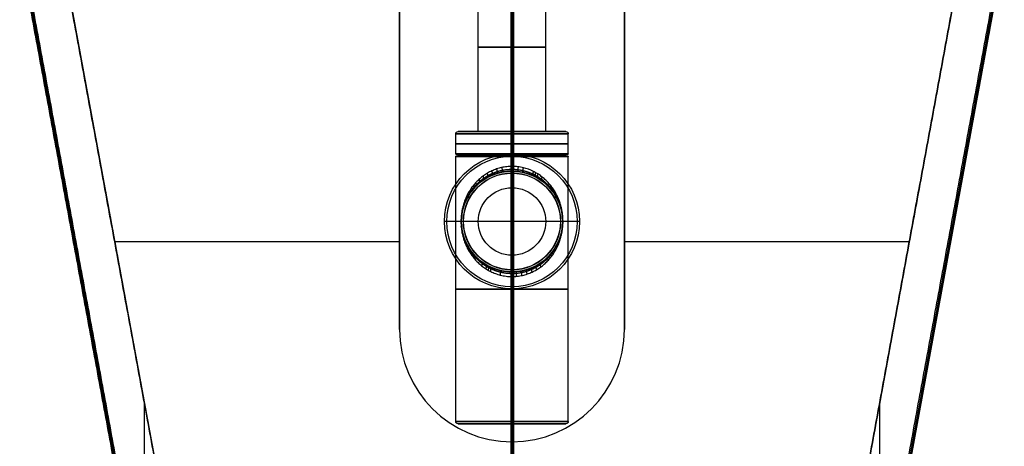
# Model space of a CAD drawing. Header units: millimetres. Extents: x -249 to 249, y -697 to 303.
# Tile 2 of 174: x -219 to 219, y -222 to -32. Entities that reach past the tile are written whole.
import ezdxf

# ---------------------------------------------------------------- set-up
doc = ezdxf.new("R2010")
doc.units = ezdxf.units.MM
doc.header["$MEASUREMENT"] = 0
doc.layers.add('Predefinito', color=7, linetype='Continuous', true_color=0x000000)

# ---------------------------------------------------------------- blocks, each defined once
blk = doc.blocks.new('FORMAmobile50SCOCCAC')
at = {"layer": 'Predefinito'}
for p, q in [((-218.82, -0.98, 124.5), (-127.18, -499.02, 124.5)), ((-218.37, -0.44, 249.54), (-126.53, -499.56, 249.54)), ((-200.7, 0, 4), (-112.01, -482, 4)), ((200.7, 0, 4), (112.01, -482, 4)), ((218.37, -0.44, 249.54), (126.53, -499.56, 249.54)), ((218.82, -0.98, 124.5), (127.18, -499.02, 124.5)), ((-198.86, -10, 134), (-154.33, -252, 134)), ((198.86, -10, 134), (154.33, -252, 134)), ((-50, -85, 8), (-50, -85, 18)), ((50, -85, 18), (50, -85, 8)), ((-50, -131, 18), (-176.59, -131, 18)), ((-176.59, -131, 18), (-176.59, -131, 250)), ((176.59, -131, 18), (50, -131, 18)), ((176.59, -131, 250), (176.59, -131, 18)), ((50, -170, 8), (50, -170, 18)), ((-163.34, -296.97, 250), (-163.34, -203.03, 250)), ((163.34, -203.03, 250), (163.34, -296.97, 250)), ((0, -252, 18), (0, -220, 18)), ((0, -482, 8), (0, -220, 8)), ((0, -220, 18), (0, -220, 8))]:
    blk.add_line(p, q, dxfattribs=at)
for centre in [(0, -170, 8), (0, -170, 18), (0, -170, 13)]:
    blk.add_arc(centre, 50, 180, 0, dxfattribs=at)
for points in [[(-50, -170, 8), (-50, -85, 8), (-50, 0, 8)], [(-127.18, -499.02), (-173, -250), (-218.82, -0.98)], [(-127.18, -499.02, 249), (-173, -250, 249), (-218.82, -0.98, 249)], [(-217.98, 0, 250), (-171.98, -250, 250), (-125.98, -500, 250)], [(-200.7, 0), (-156.35, -241), (-112.01, -482)], [(-200.7, 0, 8), (-156.35, -241, 8), (-112.01, -482, 8)], [(50, 0, 8), (50, -85, 8), (50, -170, 8)], [(112.01, -482), (156.35, -241), (200.7, 0)], [(200.7, 0, 8), (156.35, -241, 8), (112.01, -482, 8)], [(125.98, -500, 250), (171.98, -250, 250), (217.98, 0, 250)], [(218.82, -0.98), (173, -250), (127.18, -499.02)], [(218.82, -0.98, 249), (173, -250, 249), (127.18, -499.02, 249)], [(-154.33, -252, 250), (-176.59, -131, 250), (-198.86, -10, 250)], [(-154.33, -252, 18), (-176.59, -131, 18), (-198.86, -10, 18)], [(-50, -10, 18), (-50, -90, 18), (-50, -170, 18)], [(50, -170, 18), (50, -90, 18), (50, -10, 18)], [(198.86, -10, 18), (176.59, -131, 18), (154.33, -252, 18)], [(198.86, -10, 250), (176.59, -131, 250), (154.33, -252, 250)], [(-50, -170, 8), (-50, -170, 13), (-50, -170, 18)]]:
    blk.add_open_spline(points, degree=2, dxfattribs=at)
blk = doc.blocks.new('FORMAmobile50ANTAC')
at = {"layer": 'Predefinito'}
for p, q in [((-200.7, 0), (-108.7, -500)), ((-163.34, -296.97), (-163.34, -203.03))]:
    blk.add_line(p, q, dxfattribs=at)
for points in [[(-125.98, -500, 0), (-148.31, -378.63, 0), (-178.98, -211.97, 0), (-217.98, 0, 0)], [(-218.82, -0.98, 1), (-188.27, -166.99, 1), (-157.72, -333.01, 1), (-127.18, -499.02, 1)], [(-218.4, -0.48, 0.5), (-187.79, -166.83, 0.5), (-157.19, -333.17, 0.5), (-126.58, -499.52, 0.5)], [(-1, -499.02, 127.18), (-1, -333.01, 157.72), (-1, -166.99, 188.27), (-1, -0.98, 218.82)]]:
    blk.add_open_spline(points, degree=3, dxfattribs=at)
blk = doc.blocks.new('SIFONE LAVABO SOSPESO')
at = {"layer": 'Predefinito'}
for p, q in [((-15, -75), (-15, 0)), ((0, -75, -15), (0, 0, -15)), ((0, 0, 15), (0, -75, 15)), ((15, -75), (15, 0)), ((-25, -84.9), (-25, -76)), ((-24, -75), (-15, -75)), ((0, -75, 24), (0, -75, 15)), ((0, -75, -15), (0, -75, -24)), ((0, -84.9, -25), (0, -76, -25)), ((0, -76, 25), (0, -84.9, 25)), ((15, -75), (24, -75)), ((25, -84.9), (25, -76)), ((-25, -204), (-25, -86.1)), ((-24.9, -85), (-24.1, -85)), ((-24.9, -86), (-24.1, -86)), ((-24, -85.9), (-24, -85.1)), ((0, -85, 240), (0, -85, 249)), ((0, -85, -24.9), (0, -85, -24.1)), ((0, -85, 24.1), (0, -85, 24.9)), ((0, -100, 240), (0, -85, 240)), ((0, -85.9, -24), (0, -85.1, -24)), ((0, -85.1, 24), (0, -85.9, 24)), ((0, -86, -24.9), (0, -86, -24.1)), ((0, -86, 24.1), (0, -86, 24.9)), ((0, -144, 250), (0, -86, 250)), ((0, -204, -25), (0, -86.1, -25)), ((0, -90.5, 25), (0, -86.1, 25)), ((24, -85.9), (24, -85.1)), ((24.1, -85), (24.9, -85)), ((24.1, -86), (24.9, -86)), ((25, -204), (25, -86.1)), ((0, -92.5, 69), (0, -92.5, 60.1)), ((0, -92.5, 58.9), (0, -92.5, 27)), ((0, -93.4, 59), (0, -92.6, 59)), ((0, -93.4, 60), (0, -92.6, 60)), ((0, -93.5, 59.1), (0, -93.5, 59.9)), ((0, -100, 70), (0, -93.5, 70)), ((0, -100, 240), (0, -100, 70)), ((-30, -115, 240), (-30, -115, 249)), ((-30, -115, 240), (-15, -115, 240)), ((-29, -115, 250), (29, -115, 250)), ((-22.5, -115, 60.1), (-22.5, -115, 69)), ((-22.5, -115, 11.35), (-22.5, -115, 58.9)), ((-22.4, -115, 59), (-21.6, -115, 59)), ((-22.4, -115, 60), (-21.6, -115, 60)), ((-21.5, -115, 59.1), (-21.5, -115, 59.9)), ((-21.5, -115, 70), (-15, -115, 70)), ((-15, -115, 70), (-15, -115, 240)), ((15, -115, 240), (15, -115, 70)), ((15, -115, 70), (21.5, -115, 70)), ((15, -115, 240), (30, -115, 240)), ((21.5, -115, 59.9), (21.5, -115, 59.1)), ((21.6, -115, 59), (22.4, -115, 59)), ((21.6, -115, 60), (22.4, -115, 60)), ((22.5, -115, 69), (22.5, -115, 60.1)), ((22.5, -115, 11.35), (22.5, -115, 58.9)), ((30, -115, 249), (30, -115, 240)), ((0, -130, 240), (0, -130, 70)), ((0, -136.5, 70), (0, -130, 70)), ((0, -145, 240), (0, -130, 240)), ((0, -136.5, 59.1), (0, -136.5, 59.9)), ((0, -137.4, 59), (0, -136.6, 59)), ((0, -137.4, 60), (0, -136.6, 60)), ((0, -137.5, 58.9), (0, -137.5, 27)), ((0, -137.5, 69), (0, -137.5, 60.1)), ((0, -139.5, 25), (0, -204, 25)), ((0, -145, 240), (0, -145, 249)), ((-24, -205), (24, -205)), ((0, -205, 24), (0, -205, -24))]:
    blk.add_line(p, q, dxfattribs=at)
at = {"layer": 'Predefinito', "extrusion": (0, 1, 0)}
for centre, radius, start, end in [((0, 0, -37.5), 15, 270, 90), ((0, 0, -37.5), 15, 90, 270), ((0, 0, -75), 24, 270, 90), ((0, 0, -75), 24, 90, 270), ((0, 0, -80.45), 25, 270, 90), ((0, 0, -80.45), 25, 90, 270), ((0, 0, -84.9), 25, 270, 90), ((0, 0, -86.1), 25, 270, 90), ((0, 0, -85), 24.9, 270, 90), ((0, 0, -86), 24.1, 270, 90), ((0, 0, -85.1), 24, 270, 90), ((0, 0, -85.5), 24, 270, 90), ((0, 0, -85.9), 24, 270, 90), ((0, 0, -84.9), 25, 90, 270), ((0, 0, -85), 24.9, 90, 270), ((0, 0, -85.1), 24, 90, 270), ((0, 0, -85.5), 24, 90, 270), ((0, 0, -85.9), 24, 90, 270), ((0, 0, -86), 24.1, 90, 270), ((0, 0, -86.1), 25, 90, 270), ((29, 249, -115), 1, 0, 90), ((22.4, 58.9, -115), 0.1, 0, 90), ((21.5, 69, -115), 1, 0, 90), ((21.6, 59.1, -115), 0.1, 180, 270), ((21.6, 59.9, -115), 0.1, 90, 180), ((-21.6, 59.1, -115), 0.1, 270, 360), ((-21.6, 59.9, -115), 0.1, 0, 90), ((-21.5, 69, -115), 1, 90, 180), ((-22.4, 60.1, -115), 0.1, 180, 270), ((-22.4, 60.1, -115), 0.1, 180, 270), ((-29, 249, -115), 1, 90, 180), ((0, 0, -145.05), 25, 270, 90), ((0, 0, -145.05), 25, 90, 270), ((0, 0, -204), 25, 270, 90), ((0, 0, -205), 24, 270, 90), ((0, 0, -204), 25, 90, 270), ((0, 0, -205), 24, 90, 270)]:
    blk.add_arc(centre, radius, start, end, dxfattribs=at)
at = {"layer": 'Predefinito'}
for centre, radius, start, end in [((-24, -76), 1, 90, 180), ((24, -76), 1, 0, 90), ((0, -115, 249), 30, 0, 180), ((0, -115, 240), 30, 0, 180), ((0, -115, 244.5), 30, 0, 180), ((0, -115, 250), 29, 0, 180), ((-24.9, -84.9), 0.1, 180, 270), ((-24.9, -86.1), 0.1, 90, 180), ((-24.1, -85.1), 0.1, 0, 90), ((-24.1, -85.9), 0.1, 270, 0), ((24.1, -85.1), 0.1, 90, 180), ((24.1, -85.9), 0.1, 180, 270), ((24.9, -84.9), 0.1, 270, 0), ((24.9, -86.1), 0.1, 0, 90), ((0, -115, 60.1), 22.5, 0, 180), ((0, -115, 58.9), 22.5, 0, 180), ((0, -115, 69), 22.5, 0, 180), ((0, -115, 64.55), 22.5, 0, 180), ((0, -115, 35.12), 22.5, 0, 180), ((0, -115, 60), 22.4, 0, 180), ((0, -115, 59), 22.4, 0, 180), ((0, -115, 60), 21.6, 0, 180), ((0, -115, 59), 21.6, 0, 180), ((0, -115, 60), 21.6, 0, 180), ((0, -115, 59), 21.6, 0, 180), ((0, -115, 70), 21.5, 0, 180), ((0, -115, 59.1), 21.5, 0, 180), ((0, -115, 59.9), 21.5, 0, 180), ((0, -115, 59.5), 21.5, 0, 180), ((0, -115, 240), 15, 0, 180), ((0, -115, 70), 15, 0, 180), ((0, -115, 155), 15, 0, 180), ((0, -115, 240), 30, 180, 0), ((0, -115, 249), 30, 180, 0), ((0, -115, 244.5), 30, 180, 0), ((0, -115, 250), 29, 180, 0), ((0, -115, 69), 22.5, 180, 0), ((0, -115, 58.9), 22.5, 180, 0), ((0, -115, 60.1), 22.5, 180, 360), ((0, -115, 35.12), 22.5, 180, 0), ((0, -115, 64.55), 22.5, 180, 0), ((0, -115, 59), 22.4, 180, 0), ((0, -115, 60), 22.4, 180, 0), ((0, -115, 59), 21.6, 180, 0), ((0, -115, 60), 21.6, 180, 0), ((0, -115, 59.1), 21.5, 180, 0), ((0, -115, 59.9), 21.5, 180, 0), ((0, -115, 70), 21.5, 180, 0), ((0, -115, 59.5), 21.5, 180, 0), ((0, -115, 240), 15, 180, 0), ((0, -115, 70), 15, 180, 0), ((0, -115, 155), 15, 180, 0), ((-24, -204), 1, 180, 270), ((24, -204), 1, 270, 0)]:
    blk.add_arc(centre, radius, start, end, dxfattribs=at)
at = {"layer": 'Predefinito', "extrusion": (0, 1, 2.84217e-16)}
blk.add_arc((0, 0, -76), 25, 270, 90, dxfattribs=at)
at = {"layer": 'Predefinito', "extrusion": (9.4739e-16, 1, 1.9337e-32)}
blk.add_arc((0, 0, -75), 15, 270, 90, dxfattribs=at)
at = {"layer": 'Predefinito', "extrusion": (1, 0, 1.02054e-17)}
for centre, start, end in [((-76, 24), 0, 90), ((-76, -24), 270, 0)]:
    blk.add_arc(centre, 1, start, end, dxfattribs=at)
at = {"layer": 'Predefinito', "extrusion": (-9.4739e-16, 1, -1.9337e-32)}
blk.add_arc((0, 0, -75), 15, 90, 270, dxfattribs=at)
at = {"layer": 'Predefinito', "extrusion": (0, 1, -2.84217e-16)}
blk.add_arc((0, 0, -76), 25, 90, 270, dxfattribs=at)
at = {"layer": 'Predefinito', "extrusion": (0, 1, -2.85359e-16)}
blk.add_arc((0, 0, -86), 24.9, 270, 90, dxfattribs=at)
at = {"layer": 'Predefinito', "extrusion": (0, 1, 2.94831e-16)}
blk.add_arc((0, 0, -85), 24.1, 270, 90, dxfattribs=at)
at = {"layer": 'Predefinito', "extrusion": (1, 3.62075e-31, -1.02054e-17)}
blk.add_arc((-84.9, -24.9), 0.1, 180, 270, dxfattribs=at)
at = {"layer": 'Predefinito', "extrusion": (1, 6.249e-34, -1.02054e-17)}
blk.add_arc((-84.9, 24.9), 0.1, 90, 180, dxfattribs=at)
at = {"layer": 'Predefinito', "extrusion": (1, -1.39746e-27, 9.838e-15)}
blk.add_arc((-85.1, -24.1), 0.1, 360, 90, dxfattribs=at)
at = {"layer": 'Predefinito', "extrusion": (1, 1.04919e-27, 9.838e-15)}
blk.add_arc((-85.1, 24.1), 0.1, 270, 0, dxfattribs=at)
at = {"layer": 'Predefinito', "extrusion": (0, 1, -2.94831e-16)}
blk.add_arc((0, 0, -85), 24.1, 90, 270, dxfattribs=at)
at = {"layer": 'Predefinito', "extrusion": (1, 0, 0)}
for centre, radius, start, end in [((-86, 249), 1, 0, 90), ((-85.9, -24.1), 0.1, 90, 180), ((-85.9, 24.1), 0.1, 180, 270), ((-92.6, 60.1), 0.1, 270, 0), ((-92.6, 58.9), 0.1, 0, 90), ((-93.5, 69), 1, 0, 90), ((-93.4, 59.9), 0.1, 90, 180), ((-93.4, 59.1), 0.1, 180, 270), ((-136.6, 59.1), 0.1, 270, 0), ((-136.6, 59.9), 0.1, 0, 90), ((-136.5, 69), 1, 90, 180), ((-137.4, 58.9), 0.1, 90, 180), ((-137.4, 60.1), 0.1, 180, 270), ((-144, 249), 1, 90, 180)]:
    blk.add_arc(centre, radius, start, end, dxfattribs=at)
at = {"layer": 'Predefinito', "extrusion": (1, 3.61487e-26, -1.01748e-14)}
blk.add_arc((-86.1, -24.9), 0.1, 270, 360, dxfattribs=at)
at = {"layer": 'Predefinito', "extrusion": (0, 1, 2.85359e-16)}
blk.add_arc((0, 0, -86), 24.9, 90, 270, dxfattribs=at)
at = {"layer": 'Predefinito', "extrusion": (1, 1.80846e-27, -1.01748e-14)}
blk.add_arc((-86.1, 24.9), 0.1, 360, 90, dxfattribs=at)
at = {"layer": 'Predefinito', "extrusion": (-1.01061e-26, 1, -1.42109e-13)}
blk.add_arc((22.4, 60.1, -115), 0.1, 270, 0, dxfattribs=at)
at = {"layer": 'Predefinito', "extrusion": (2.52523e-26, 1, 1.42109e-13)}
blk.add_arc((-22.4, 58.9, -115), 0.1, 90, 180, dxfattribs=at)
at = {"layer": 'Predefinito', "extrusion": (1, 0, 9.89923e-16)}
for centre, start, end in [((-204, 24), 90, 180), ((-204, -24), 180, 270)]:
    blk.add_arc(centre, 1, start, end, dxfattribs=at)
at = {"layer": 'Predefinito'}
for points, knots in [([(0, -139.5, 25), (-0.39, -139.5, 25), (-0.79, -139.49, 24.99), (-1.58, -139.44, 24.95), (-1.97, -139.41, 24.93), (-3.14, -139.28, 24.81), (-3.9, -139.15, 24.71), (-5.41, -138.81, 24.42), (-6.15, -138.6, 24.24), (-7.58, -138.1, 23.83), (-8.28, -137.82, 23.6), (-9.63, -137.2, 23.08), (-10.28, -136.86, 22.8), (-11.21, -136.3, 22.35), (-11.52, -136.11, 22.19), (-12.12, -135.71, 21.87), (-12.42, -135.51, 21.7), (-13.28, -134.88, 21.19), (-13.82, -134.44, 20.84), (-14.87, -133.52, 20.11), (-15.36, -133.04, 19.73), (-16.31, -132.05, 18.96), (-16.75, -131.53, 18.56), (-17.6, -130.47, 17.76), (-18, -129.92, 17.36), (-18.75, -128.81, 16.54), (-19.1, -128.23, 16.14), (-19.76, -127.06, 15.33), (-20.06, -126.46, 14.93), (-20.63, -125.22, 14.14), (-20.88, -124.59, 13.75), (-21.36, -123.29, 13), (-21.57, -122.62, 12.64), (-21.95, -121.24, 11.98), (-22.11, -120.54, 11.67), (-22.38, -119.08, 11.15), (-22.49, -118.33, 10.93), (-22.6, -117.18, 10.69), (-22.63, -116.79, 10.63), (-22.67, -116.02, 10.54), (-22.68, -115.63, 10.52), (-22.69, -114.84, 10.5), (-22.68, -114.44, 10.51), (-22.65, -113.66, 10.57), (-22.63, -113.28, 10.62), (-22.54, -112.11, 10.82), (-22.44, -111.35, 11.02), (-22.19, -109.87, 11.51), (-22.04, -109.16, 11.8), (-21.68, -107.77, 12.45), (-21.48, -107.09, 12.8), (-21.03, -105.77, 13.53), (-20.78, -105.14, 13.91), (-20.23, -103.89, 14.7), (-19.93, -103.28, 15.1), (-19.29, -102.09, 15.91), (-18.95, -101.51, 16.32), (-18.22, -100.38, 17.13), (-17.83, -99.83, 17.54), (-17, -98.76, 18.34), (-16.56, -98.24, 18.74), (-15.63, -97.23, 19.52), (-15.15, -96.75, 19.9), (-14.12, -95.81, 20.64), (-13.59, -95.37, 21), (-12.46, -94.51, 21.68), (-11.87, -94.11, 22.01), (-10.64, -93.35, 22.63), (-10, -92.99, 22.93), (-8, -92.02, 23.73), (-6.58, -91.49, 24.17), (-5.08, -91.12, 24.48)], [0, 0, 0, 0, 0.00119308, 0.00119308, 0.00238615, 0.00238615, 0.0047723, 0.0047723, 0.00715845, 0.00715845, 0.0095446, 0.0095446, 0.01193243, 0.01193243, 0.01312634, 0.01312634, 0.01432026, 0.01432026, 0.01670808, 0.01670808, 0.01909591, 0.01909591, 0.02147989, 0.02147989, 0.02386387, 0.02386387, 0.02624785, 0.02624785, 0.02863184, 0.02863184, 0.03101753, 0.03101753, 0.03340322, 0.03340322, 0.03578892, 0.03578892, 0.03817461, 0.03817461, 0.03936717, 0.03936717, 0.04055973, 0.04055973, 0.04175229, 0.04175229, 0.04294485, 0.04294485, 0.04532997, 0.04532997, 0.04771509, 0.04771509, 0.05010319, 0.05010319, 0.05249129, 0.05249129, 0.05487939, 0.05487939, 0.05726748, 0.05726748, 0.05965256, 0.05965256, 0.06203764, 0.06203764, 0.06442272, 0.06442272, 0.0668078, 0.0668078, 0.069194, 0.069194, 0.07158021, 0.07158021, 0.07635263, 0.07635263, 0.07635263, 0.07635263]), ([(-5.08, -91.12, 24.48), (-4.67, -91.02, 24.56), (-4.26, -90.93, 24.64), (-3.42, -90.78, 24.77), (-3, -90.71, 24.82), (-2.15, -90.61, 24.91), (-1.72, -90.57, 24.94), (-0.86, -90.51, 24.99), (-0.43, -90.5, 25), (0, -90.5, 25)], [0.076352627, 0.076352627, 0.076352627, 0.076352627, 0.077657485, 0.077657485, 0.078963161, 0.078963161, 0.080259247, 0.080259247, 0.081555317, 0.081555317, 0.081555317, 0.081555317]), ([(0, -90.5, 25), (0.79, -90.5, 25), (1.57, -90.54, 24.96), (3.12, -90.72, 24.82), (3.89, -90.85, 24.71), (5.4, -91.19, 24.42), (6.14, -91.4, 24.25), (7.57, -91.89, 23.84), (8.27, -92.17, 23.61), (9.28, -92.64, 23.22), (9.61, -92.8, 23.08), (10.26, -93.15, 22.8), (10.58, -93.33, 22.65), (11.52, -93.88, 22.2), (12.12, -94.27, 21.88), (13.26, -95.11, 21.2), (13.81, -95.55, 20.85), (14.85, -96.46, 20.12), (15.35, -96.94, 19.75), (16.29, -97.93, 18.98), (16.74, -98.45, 18.58), (17.59, -99.51, 17.78), (17.99, -100.05, 17.37), (18.73, -101.17, 16.56), (19.09, -101.74, 16.16), (19.74, -102.91, 15.35), (20.05, -103.51, 14.95), (20.61, -104.74, 14.16), (20.87, -105.37, 13.77), (21.34, -106.67, 13.02), (21.56, -107.34, 12.67), (21.93, -108.71, 12), (22.1, -109.41, 11.69), (22.37, -110.87, 11.16), (22.48, -111.62, 10.94), (22.59, -112.77, 10.7), (22.62, -113.15, 10.64), (22.67, -113.93, 10.55), (22.68, -114.33, 10.52), (22.69, -115.12, 10.5), (22.68, -115.51, 10.51), (22.66, -116.29, 10.57), (22.63, -116.68, 10.61), (22.54, -117.84, 10.81), (22.45, -118.59, 11), (22.21, -120.07, 11.49), (22.05, -120.78, 11.78), (21.7, -122.17, 12.42), (21.5, -122.85, 12.77), (21.05, -124.17, 13.5), (20.8, -124.8, 13.88), (20.26, -126.05, 14.66), (19.96, -126.66, 15.06), (19.33, -127.85, 15.87), (18.99, -128.43, 16.27), (18.26, -129.56, 17.09), (17.87, -130.11, 17.49), (17.04, -131.18, 18.3), (16.61, -131.71, 18.7), (15.69, -132.71, 19.47), (15.2, -133.2, 19.85), (14.19, -134.13, 20.59), (13.65, -134.58, 20.95), (12.53, -135.44, 21.64), (11.95, -135.84, 21.97), (10.72, -136.61, 22.6), (10.08, -136.96, 22.89), (8.75, -137.62, 23.43), (8.07, -137.91, 23.67), (6.66, -138.43, 24.11), (5.94, -138.66, 24.3), (5.19, -138.85, 24.46)], [0.08155532, 0.08155532, 0.08155532, 0.08155532, 0.08395407, 0.08395407, 0.08635283, 0.08635283, 0.08875158, 0.08875158, 0.09115033, 0.09115033, 0.09234449, 0.09234449, 0.09353864, 0.09353864, 0.09592695, 0.09592695, 0.09831525, 0.09831525, 0.10070356, 0.10070356, 0.10308927, 0.10308927, 0.10547498, 0.10547498, 0.1078607, 0.1078607, 0.11024641, 0.11024641, 0.11263557, 0.11263557, 0.11502473, 0.11502473, 0.1174139, 0.1174139, 0.11980306, 0.11980306, 0.12099695, 0.12099695, 0.12219084, 0.12219084, 0.12338474, 0.12338474, 0.12457863, 0.12457863, 0.12696641, 0.12696641, 0.1293542, 0.1293542, 0.1317437, 0.1317437, 0.13413321, 0.13413321, 0.13652272, 0.13652272, 0.13891222, 0.13891222, 0.1413, 0.1413, 0.14368778, 0.14368778, 0.14607556, 0.14607556, 0.14846335, 0.14846335, 0.15085987, 0.15085987, 0.15325639, 0.15325639, 0.15565291, 0.15565291, 0.15804944, 0.15804944, 0.15804944, 0.15804944]), ([(-5.04, -93.07, 26.44), (-5.72, -93.23, 26.28), (-6.38, -93.41, 26.1), (-7.68, -93.84, 25.68), (-8.3, -94.08, 25.45), (-10.14, -94.87, 24.68), (-11.27, -95.49, 24.08), (-12.86, -96.53, 23.09), (-13.37, -96.89, 22.75), (-14.34, -97.65, 22.04), (-14.8, -98.04, 21.67), (-15.69, -98.86, 20.92), (-16.11, -99.29, 20.53), (-16.92, -100.16, 19.75), (-17.3, -100.61, 19.35), (-18.03, -101.53, 18.54), (-18.38, -102, 18.14), (-19.03, -102.97, 17.32), (-19.33, -103.47, 16.92), (-19.91, -104.49, 16.11), (-20.17, -105.02, 15.71), (-20.67, -106.09, 14.92), (-20.9, -106.64, 14.54), (-21.32, -107.79, 13.79), (-21.51, -108.37, 13.43), (-21.76, -109.28, 12.94), (-21.84, -109.59, 12.78), (-21.99, -110.22, 12.48), (-22.06, -110.54, 12.34), (-22.18, -111.19, 12.08), (-22.23, -111.52, 11.96), (-22.33, -112.2, 11.74), (-22.37, -112.55, 11.65), (-22.47, -113.59, 11.43), (-22.5, -114.29, 11.35), (-22.5, -115, 11.35)], [0.08355869, 0.08355869, 0.08355869, 0.08355869, 0.08568764, 0.08568764, 0.08781658, 0.08781658, 0.09207316, 0.09207316, 0.09420326, 0.09420326, 0.09633337, 0.09633337, 0.09846296, 0.09846296, 0.10059256, 0.10059256, 0.10272057, 0.10272057, 0.10484858, 0.10484858, 0.10698244, 0.10698244, 0.10911629, 0.10911629, 0.11124576, 0.11124576, 0.1123105, 0.1123105, 0.11337524, 0.11337524, 0.11443546, 0.11443546, 0.11549569, 0.11549569, 0.11761614, 0.11761614, 0.11761614, 0.11761614]), ([(22.5, -115, 11.35), (22.5, -114.53, 11.35), (22.49, -114.08, 11.38), (22.43, -113.17, 11.51), (22.39, -112.72, 11.61), (22.28, -111.83, 11.85), (22.21, -111.4, 12), (22.06, -110.54, 12.33), (21.97, -110.13, 12.52), (21.77, -109.31, 12.92), (21.67, -108.92, 13.13), (21.43, -108.14, 13.58), (21.31, -107.76, 13.81), (21.04, -107.02, 14.29), (20.9, -106.65, 14.54), (20.6, -105.93, 15.04), (20.44, -105.58, 15.29), (19.94, -104.54, 16.07), (19.57, -103.87, 16.59), (18.78, -102.58, 17.65), (18.35, -101.95, 18.18), (17.42, -100.74, 19.23), (16.92, -100.15, 19.75), (15.87, -99.03, 20.76), (15.3, -98.49, 21.26), (14.1, -97.45, 22.22), (13.47, -96.96, 22.69), (12.13, -96.03, 23.56), (11.43, -95.6, 23.98), (9.94, -94.8, 24.75), (9.17, -94.43, 25.1), (7.55, -93.79, 25.73), (6.71, -93.51, 26.01), (4.98, -93.04, 26.47), (4.09, -92.86, 26.65), (2.73, -92.66, 26.84), (2.27, -92.61, 26.89), (1.35, -92.54, 26.96), (0.89, -92.51, 26.99), (-0.5, -92.49, 27.01), (-1.42, -92.53, 26.97), (-2.8, -92.67, 26.83), (-3.25, -92.73, 26.77), (-4.15, -92.88, 26.62), (-4.6, -92.97, 26.54), (-5.04, -93.07, 26.44)], [0.03929588, 0.03929588, 0.03929588, 0.03929588, 0.04067791, 0.04067791, 0.04205994, 0.04205994, 0.04344197, 0.04344197, 0.044824, 0.044824, 0.04620765, 0.04620765, 0.04759129, 0.04759129, 0.04897494, 0.04897494, 0.05035859, 0.05035859, 0.05312408, 0.05312408, 0.05588958, 0.05588958, 0.05865533, 0.05865533, 0.06142109, 0.06142109, 0.06419222, 0.06419222, 0.06696335, 0.06696335, 0.06972919, 0.06972919, 0.07249503, 0.07249503, 0.07526077, 0.07526077, 0.07664364, 0.07664364, 0.07802651, 0.07802651, 0.0807926, 0.0807926, 0.08217565, 0.08217565, 0.08355869, 0.08355869, 0.08355869, 0.08355869]), ([(-22.5, -115, 11.35), (-22.5, -115.46, 11.35), (-22.49, -115.92, 11.38), (-22.43, -116.84, 11.51), (-22.39, -117.29, 11.61), (-22.28, -118.18, 11.85), (-22.21, -118.62, 12), (-22.06, -119.47, 12.34), (-21.97, -119.89, 12.53), (-21.77, -120.7, 12.93), (-21.66, -121.1, 13.14), (-21.43, -121.88, 13.59), (-21.3, -122.26, 13.82), (-21.03, -123, 14.3), (-20.89, -123.37, 14.55), (-20.59, -124.09, 15.05), (-20.43, -124.44, 15.31), (-19.93, -125.48, 16.08), (-19.56, -126.15, 16.61), (-18.76, -127.45, 17.67), (-18.33, -128.07, 18.2), (-17.4, -129.29, 19.25), (-16.9, -129.87, 19.77), (-15.84, -131, 20.79), (-15.27, -131.54, 21.29), (-14.07, -132.58, 22.25), (-13.43, -133.07, 22.71), (-12.42, -133.76, 23.37), (-12.08, -133.99, 23.58), (-11.37, -134.42, 24), (-11, -134.63, 24.2), (-9.88, -135.23, 24.78), (-9.11, -135.59, 25.13), (-7.48, -136.24, 25.76), (-6.64, -136.52, 26.03), (-5.33, -136.86, 26.37), (-4.89, -136.97, 26.47), (-4, -137.15, 26.65), (-3.55, -137.22, 26.73), (-2.18, -137.41, 26.91), (-1.26, -137.48, 26.98), (0.61, -137.51, 27.01), (1.53, -137.47, 26.97), (3.36, -137.27, 26.77), (4.26, -137.11, 26.62), (5.15, -136.9, 26.41)], [0.11761614, 0.11761614, 0.11761614, 0.11761614, 0.11899381, 0.11899381, 0.12037148, 0.12037148, 0.12174914, 0.12174914, 0.12312681, 0.12312681, 0.12450768, 0.12450768, 0.12588855, 0.12588855, 0.12726941, 0.12726941, 0.12865028, 0.12865028, 0.13141379, 0.13141379, 0.1341773, 0.1341773, 0.13694107, 0.13694107, 0.13970483, 0.13970483, 0.1424631, 0.1424631, 0.14384224, 0.14384224, 0.14522137, 0.14522137, 0.1479864, 0.1479864, 0.15075143, 0.15075143, 0.15213448, 0.15213448, 0.15351753, 0.15351753, 0.15628364, 0.15628364, 0.15907193, 0.15907193, 0.16186022, 0.16186022, 0.16186022, 0.16186022]), ([(-22.5, -115, 11.35), (-22.5, -115.23, 11.35), (-22.5, -115.46, 11.36), (-22.48, -115.93, 11.39), (-22.47, -116.15, 11.41), (-22.43, -116.84, 11.51), (-22.39, -117.28, 11.61), (-22.31, -117.95, 11.79), (-22.28, -118.18, 11.86), (-22.21, -118.63, 12.01), (-22.17, -118.86, 12.1), (-22.09, -119.28, 12.27), (-22.05, -119.48, 12.35), (-21.97, -119.88, 12.53), (-21.92, -120.07, 12.62), (-21.82, -120.5, 12.83), (-21.76, -120.73, 12.95), (-21.67, -121.07, 13.13), (-21.63, -121.18, 13.19), (-21.57, -121.4, 13.32), (-21.54, -121.52, 13.38), (-21.47, -121.73, 13.51), (-21.44, -121.83, 13.57), (-21.37, -122.04, 13.69), (-21.34, -122.13, 13.75), (-21.27, -122.34, 13.88), (-21.24, -122.44, 13.94), (-21.16, -122.64, 14.07), (-21.12, -122.75, 14.14), (-21.01, -123.07, 14.35), (-20.93, -123.27, 14.49), (-20.82, -123.53, 14.66), (-20.8, -123.58, 14.7), (-20.76, -123.68, 14.77), (-20.74, -123.73, 14.81), (-20.67, -123.88, 14.91), (-20.64, -123.96, 14.96), (-20.58, -124.1, 15.06), (-20.55, -124.16, 15.11), (-20.5, -124.27, 15.18), (-20.48, -124.32, 15.22), (-20.43, -124.43, 15.3), (-20.4, -124.49, 15.35), (-20.34, -124.63, 15.45), (-20.3, -124.71, 15.51), (-20.05, -125.22, 15.89), (-19.85, -125.61, 16.19), (-19.52, -126.2, 16.65), (-19.41, -126.39, 16.81), (-19.26, -126.63, 17), (-19.23, -126.67, 17.04), (-19.18, -126.77, 17.12), (-19.15, -126.82, 17.16), (-19.06, -126.95, 17.27), (-19.01, -127.04, 17.34), (-18.86, -127.27, 17.53), (-18.77, -127.4, 17.64), (-18.61, -127.65, 17.85), (-18.53, -127.76, 17.94), (-18.36, -128, 18.14), (-18.28, -128.12, 18.25), (-18.13, -128.33, 18.42), (-18.07, -128.4, 18.49), (-17.98, -128.52, 18.59), (-17.95, -128.56, 18.62), (-17.89, -128.65, 18.7), (-17.85, -128.69, 18.74), (-17.58, -129.05, 19.04), (-17.34, -129.35, 19.31), (-16.83, -129.94, 19.83), (-16.57, -130.23, 20.09), (-16.03, -130.8, 20.61), (-15.75, -131.07, 20.86), (-15.18, -131.61, 21.35), (-14.88, -131.88, 21.6), (-14.28, -132.39, 22.08), (-13.97, -132.65, 22.31), (-13.32, -133.13, 22.77), (-12.99, -133.37, 23), (-12.31, -133.84, 23.44), (-11.96, -134.06, 23.65), (-11.24, -134.49, 24.07), (-10.88, -134.7, 24.27), (-10.13, -135.1, 24.65), (-9.75, -135.28, 24.83), (-8.97, -135.64, 25.18), (-8.57, -135.81, 25.34), (-7.76, -136.13, 25.65), (-7.34, -136.27, 25.79), (-6.5, -136.55, 26.06), (-6.07, -136.67, 26.18), (-5.2, -136.89, 26.4), (-4.77, -136.99, 26.5), (-3.88, -137.17, 26.67), (-3.44, -137.24, 26.74), (-2.54, -137.36, 26.86), (-2.08, -137.41, 26.91), (-1.4, -137.46, 26.96), (-1.17, -137.47, 26.97), (-0.71, -137.49, 26.99), (-0.48, -137.5, 27), (0.21, -137.5, 27), (0.67, -137.49, 26.99), (1.57, -137.45, 26.95), (2.03, -137.41, 26.91), (3.37, -137.26, 26.77), (4.26, -137.11, 26.62), (5.15, -136.9, 26.41)], [0.11761614, 0.11761614, 0.11761614, 0.11761614, 0.11828562, 0.11828562, 0.11895509, 0.11895509, 0.12029404, 0.12029404, 0.12096351, 0.12096351, 0.12163298, 0.12163298, 0.12230246, 0.12230246, 0.12297193, 0.12297193, 0.12372484, 0.12372484, 0.12410129, 0.12410129, 0.12447775, 0.12447775, 0.1248542, 0.1248542, 0.12523066, 0.12523066, 0.12560711, 0.12560711, 0.12598356, 0.12598356, 0.12673647, 0.12673647, 0.1269247, 0.1269247, 0.12711293, 0.12711293, 0.12748938, 0.12748938, 0.12786584, 0.12786584, 0.12824229, 0.12824229, 0.12861875, 0.12861875, 0.1289952, 0.1289952, 0.13054136, 0.13054136, 0.13131444, 0.13131444, 0.13150771, 0.13150771, 0.13170099, 0.13170099, 0.13208753, 0.13208753, 0.13286061, 0.13286061, 0.13363369, 0.13363369, 0.13440677, 0.13440677, 0.13479331, 0.13479331, 0.13498658, 0.13498658, 0.13517985, 0.13517985, 0.13651398, 0.13651398, 0.13784811, 0.13784811, 0.13918224, 0.13918224, 0.14051637, 0.14051637, 0.14185052, 0.14185052, 0.14318467, 0.14318467, 0.14451882, 0.14451882, 0.14585297, 0.14585297, 0.14718652, 0.14718652, 0.14852008, 0.14852008, 0.14985364, 0.14985364, 0.15118719, 0.15118719, 0.15252132, 0.15252132, 0.15385545, 0.15385545, 0.15518958, 0.15518958, 0.15585664, 0.15585664, 0.15652371, 0.15652371, 0.15785784, 0.15785784, 0.15919196, 0.15919196, 0.16186022, 0.16186022, 0.16186022, 0.16186022]), ([(5.15, -136.9, 26.41), (5.82, -136.74, 26.26), (6.48, -136.56, 26.07), (7.76, -136.13, 25.65), (8.39, -135.89, 25.42), (10.21, -135.09, 24.65), (11.34, -134.47, 24.04), (12.92, -133.43, 23.06), (13.42, -133.07, 22.71), (14.39, -132.31, 22), (14.85, -131.92, 21.63), (15.73, -131.1, 20.88), (16.15, -130.68, 20.5), (16.95, -129.81, 19.71), (17.33, -129.36, 19.32), (18.06, -128.44, 18.51), (18.4, -127.96, 18.11), (19.04, -126.99, 17.3), (19.35, -126.5, 16.89), (19.92, -125.48, 16.09), (20.19, -124.96, 15.69), (20.68, -123.88, 14.9), (20.91, -123.33, 14.52), (21.33, -122.19, 13.78), (21.52, -121.6, 13.42), (21.77, -120.7, 12.93), (21.85, -120.39, 12.77), (21.99, -119.76, 12.47), (22.06, -119.45, 12.33), (22.24, -118.47, 11.94), (22.34, -117.8, 11.73), (22.47, -116.41, 11.43), (22.5, -115.71, 11.35), (22.5, -115, 11.35)], [0.00521315, 0.00521315, 0.00521315, 0.00521315, 0.00734909, 0.00734909, 0.00948504, 0.00948504, 0.01374015, 0.01374015, 0.01587169, 0.01587169, 0.01800323, 0.01800323, 0.02013373, 0.02013373, 0.02226423, 0.02226423, 0.02439425, 0.02439425, 0.02652427, 0.02652427, 0.02865494, 0.02865494, 0.0307856, 0.0307856, 0.03291249, 0.03291249, 0.03397593, 0.03397593, 0.03503937, 0.03503937, 0.03716763, 0.03716763, 0.03929588, 0.03929588, 0.03929588, 0.03929588]), ([(5.19, -138.85, 24.46), (4.77, -138.96, 24.54), (4.35, -139.05, 24.62), (3.49, -139.21, 24.76), (3.06, -139.28, 24.82), (1.76, -139.44, 24.95), (0.88, -139.5, 25), (0, -139.5, 25)], [0.158049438, 0.158049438, 0.158049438, 0.158049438, 0.159384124, 0.159384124, 0.160719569, 0.160719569, 0.163385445, 0.163385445, 0.163385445, 0.163385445])]:
    blk.add_open_spline(points, degree=3, knots=knots, dxfattribs=at)
for points, weights in [([(-5.04, -93.07, 26.44), (-4.67, -92.99, 24.56), (-5.08, -91.12, 24.48)], [0.99999986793, 0.72302878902, 0.99999986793]), ([(-2.7, -90.67, 24.85), (-2.46, -92.63, 24.88), (-2.67, -92.66, 26.84)], [0.999999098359, 0.711626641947, 0.999999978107]), ([(-0.25, -90.5, 25), (-0.23, -92.5, 25), (-0.25, -92.5, 27)], [0.999996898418, 0.707144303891, 1.00000751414]), ([(4.56, -91, 24.58), (4.19, -92.89, 24.65), (4.53, -92.96, 26.55)], [0.999999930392, 0.719969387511, 0.999994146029]), ([(6.87, -91.65, 24.04), (6.35, -93.41, 24.18), (6.81, -93.56, 25.96)], [1.00006967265, 0.735907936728, 0.999999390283]), ([(-13.35, -95.19, 21.14), (-12.71, -96.42, 21.54), (-13.24, -96.81, 22.83)], [1.00000122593, 0.810622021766, 1.00000731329]), ([(-11.51, -93.89, 22.19), (-10.86, -95.29, 22.53), (-11.42, -95.61, 23.97)], [0.999999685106, 0.785397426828, 1.0000006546]), ([(-10.53, -93.3, 22.68), (-9.89, -94.78, 22.97), (-10.44, -95.07, 24.49)], [1.00000564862, 0.773101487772, 1.00000048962]), ([(-9.51, -92.76, 23.12), (-8.89, -94.32, 23.38), (-9.43, -94.57, 24.97)], [1.00000129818, 0.76136682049, 1.00000059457]), ([(9.04, -92.53, 23.31), (8.44, -94.13, 23.54), (8.97, -94.37, 25.17)], [1.00000008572, 0.756378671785, 1.00000254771]), ([(11.09, -93.62, 22.41), (10.44, -95.06, 22.73), (11, -95.37, 24.2)], [0.999997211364, 0.779967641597, 1.00000191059]), ([(12.95, -94.89, 21.38), (12.31, -96.15, 21.77), (12.85, -96.53, 23.09)], [1.00000253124, 0.80492406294, 1.00005380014]), ([(-17.88, -99.92, 17.47), (-17.39, -100.71, 17.98), (-17.73, -101.15, 18.87)], [0.999998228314, 0.884211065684, 0.999999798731]), ([(-17.22, -99.05, 18.12), (-16.7, -99.91, 18.62), (-17.08, -100.36, 19.57)], [1.00000031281, 0.872655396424, 1.00000015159]), ([(-16.52, -98.21, 18.76), (-15.97, -99.14, 19.25), (-16.39, -99.59, 20.26)], [0.999999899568, 0.860666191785, 0.999999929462]), ([(14.66, -96.3, 20.25), (14.04, -97.41, 20.7), (14.54, -97.83, 21.87)], [1.00003369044, 0.830283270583, 1.00000101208]), ([(16.21, -97.86, 19.03), (15.64, -98.81, 19.52), (16.07, -99.26, 20.56)], [0.999995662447, 0.855328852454, 0.999999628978]), ([(-20.1, -103.63, 14.87), (-19.73, -104.18, 15.37), (-19.93, -104.56, 16.06)], [1.00002466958, 0.925233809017, 0.999976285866]), ([(-19.07, -101.72, 16.17), (-18.64, -102.38, 16.68), (-18.91, -102.81, 17.46)], [1.00002131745, 0.905810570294, 0.999982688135]), ([(18.81, -101.31, 16.47), (18.37, -102, 16.97), (18.66, -102.42, 17.78)], [1.00002161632, 0.901088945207, 0.999998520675]), ([(-21.7, -107.85, 12.42), (-21.44, -108.17, 12.87), (-21.52, -108.43, 13.41)], [0.999999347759, 0.95657363, 0.999997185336]), ([(-20.97, -105.67, 13.6), (-20.67, -106.1, 14.08), (-20.8, -106.43, 14.69)], [1.0000047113, 0.942279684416, 0.999968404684]), ([(20.79, -105.2, 13.89), (20.47, -105.65, 14.37), (20.62, -106, 15)], [1.000002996, 0.938638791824, 0.999992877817]), ([(21.55, -107.34, 12.68), (21.28, -107.69, 13.13), (21.37, -107.97, 13.69)], [1.00000400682, 0.95361598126, 0.999990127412]), ([(-22.58, -112.68, 10.72), (-22.39, -112.78, 11.13), (-22.4, -112.87, 11.58)], [0.999999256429, 0.97449989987, 1.00000000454]), ([(-22.44, -111.41, 11.02), (-22.24, -111.56, 11.44), (-22.26, -111.7, 11.9)], [0.999985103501, 0.971567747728, 1.00001577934]), ([(-22.24, -110.17, 11.42), (-22.02, -110.38, 11.84), (-22.06, -110.57, 12.33)], [1.000000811, 0.967517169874, 0.999999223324]), ([(22.14, -109.64, 11.62), (21.91, -109.87, 12.05), (21.95, -110.08, 12.55)], [1.00000201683, 0.965383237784, 0.999999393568]), ([(22.36, -110.85, 11.19), (22.15, -111.03, 11.61), (22.18, -111.19, 12.08)], [1.00000129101, 0.969898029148, 0.999998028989]), ([(22.53, -112.1, 10.84), (22.33, -112.23, 11.25), (22.34, -112.34, 11.71)], [1.0000000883, 0.973321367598, 1.00000003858]), ([(22.64, -113.39, 10.61), (22.45, -113.46, 11.01), (22.45, -113.52, 11.46)], [0.999999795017, 0.975573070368, 1.00000027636]), ([(-22.68, -115.31, 10.51), (-22.5, -115.29, 10.91), (-22.5, -115.28, 11.35)], [0.999999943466, 0.976540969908, 0.999999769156]), ([(-22.52, -117.92, 10.85), (-22.33, -117.79, 11.26), (-22.34, -117.68, 11.72)], [0.999999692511, 0.9732808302, 0.999999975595]), ([(22.58, -117.32, 10.72), (22.39, -117.22, 11.13), (22.4, -117.13, 11.58)], [1.0000002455, 0.974501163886, 1.00000000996]), ([(22.68, -114.71, 10.51), (22.5, -114.72, 10.91), (22.5, -114.73, 11.35)], [0.999999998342, 0.976545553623, 0.999998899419]), ([(-22.35, -119.18, 11.2), (-22.14, -118.99, 11.61), (-22.17, -118.83, 12.09)], [0.999998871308, 0.969808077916, 0.999999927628]), ([(-22.13, -120.39, 11.63), (-21.9, -120.16, 12.06), (-21.95, -119.95, 12.56)], [1.00000366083, 0.965261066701, 1.00000025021]), ([(-21.54, -122.69, 12.69), (-21.27, -122.34, 13.15), (-21.36, -122.06, 13.71)], [0.999997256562, 0.953422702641, 0.999992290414]), ([(21.7, -122.14, 12.41), (21.44, -121.82, 12.86), (21.52, -121.56, 13.41)], [0.999999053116, 0.956642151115, 1.00000063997]), ([(22.24, -119.82, 11.41), (22.02, -119.61, 11.84), (22.06, -119.43, 12.33)], [1.00000118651, 0.967550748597, 0.999999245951]), ([(22.44, -118.59, 11.02), (22.24, -118.44, 11.43), (22.26, -118.3, 11.9)], [1.00000015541, 0.971572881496, 1.00000111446]), ([(-21.18, -123.78, 13.29), (-20.88, -123.38, 13.76), (-21, -123.07, 14.35)], [1.00000004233, 0.946246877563, 0.999996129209]), ([(-20.78, -124.84, 13.91), (-20.45, -124.38, 14.39), (-20.61, -124.04, 15.02)], [1.00000539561, 0.938375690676, 0.999988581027]), ([(20.98, -124.31, 13.59), (20.67, -123.89, 14.07), (20.81, -123.55, 14.68)], [1.00000554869, 0.942414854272, 0.99996921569]), ([(21.36, -123.25, 12.99), (21.08, -122.88, 13.45), (21.19, -122.57, 14.03)], [1.00000019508, 0.949884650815, 0.999999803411]), ([(-18.79, -128.73, 16.5), (-18.34, -128.04, 17), (-18.63, -127.61, 17.82)], [1.00001830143, 0.900617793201, 0.999999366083]), ([(-17.55, -130.53, 17.81), (-17.04, -129.7, 18.31), (-17.41, -129.26, 19.23)], [0.999999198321, 0.878361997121, 1.0000007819]), ([(-16.15, -132.2, 19.08), (-15.59, -131.24, 19.56), (-16.02, -130.8, 20.61)], [1.00000058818, 0.854454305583, 0.999999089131]), ([(16.55, -131.76, 18.74), (16, -130.83, 19.23), (16.42, -130.39, 20.24)], [1.00000185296, 0.861106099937, 1.00000002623]), ([(17.24, -130.92, 18.1), (16.72, -130.07, 18.6), (17.1, -129.62, 19.55)], [1.00000543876, 0.872978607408, 1.00000045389]), ([(17.9, -130.06, 17.46), (17.41, -129.27, 17.96), (17.75, -128.83, 18.85)], [0.999999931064, 0.884524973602, 0.999999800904]), ([(19.08, -128.25, 16.15), (18.66, -127.59, 16.66), (18.93, -127.17, 17.44)], [1.00002551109, 0.906111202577, 0.999983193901]), ([(-12.89, -135.16, 21.42), (-12.25, -133.89, 21.81), (-12.79, -133.51, 23.13)], [0.999999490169, 0.804093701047, 0.999999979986]), ([(-11, -136.43, 22.45), (-10.36, -134.99, 22.77), (-10.91, -134.68, 24.25)], [1.0000001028, 0.778901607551, 1.00000024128]), ([(9.59, -137.2, 23.09), (8.97, -135.64, 23.34), (9.51, -135.39, 24.93)], [1.00000121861, 0.762305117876, 1.00000051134]), ([(10.61, -136.66, 22.64), (9.97, -135.18, 22.94), (10.52, -134.89, 24.45)], [1.00000532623, 0.774089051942, 1.00000036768]), ([(11.59, -136.06, 22.15), (10.94, -134.67, 22.49), (11.49, -134.34, 23.92)], [0.999999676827, 0.786386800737, 1.0000003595]), ([(13.41, -134.76, 21.1), (12.77, -133.54, 21.51), (13.3, -133.15, 22.79)], [1.00000111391, 0.811487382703, 1.00000841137]), ([(-8.96, -137.51, 23.34), (-8.35, -135.9, 23.57), (-8.88, -135.67, 25.21)], [1.0000000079, 0.755472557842, 0.999999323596]), ([(-6.76, -138.39, 24.07), (-6.25, -136.62, 24.21), (-6.71, -136.48, 25.99)], [0.99999751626, 0.735062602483, 0.999997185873]), ([(-4.45, -139.02, 24.6), (-4.08, -137.13, 24.67), (-4.41, -137.06, 26.57)], [1.0000001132, 0.719329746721, 1.00000677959]), ([(-2.05, -139.4, 24.92), (-1.87, -137.42, 24.93), (-2.04, -137.41, 26.91)], [0.99999747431, 0.709732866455, 0.999997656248]), ([(-0.83, -139.48, 24.99), (-0.75, -137.49, 24.99), (-0.82, -137.49, 26.99)], [0.999983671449, 0.707540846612, 0.999999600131]), ([(0.4, -139.5, 25), (0.36, -137.5, 25), (0.39, -137.5, 27)], [0.999997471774, 0.707195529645, 1.00002172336]), ([(5.19, -138.85, 24.46), (4.77, -136.99, 24.54), (5.15, -136.9, 26.41)], [1, 0.723690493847, 1])]:
    blk.add_rational_spline(points, weights, degree=2, dxfattribs=at)
for points, weights, knots in [([(5, -137.51, 25.06), (3.47, -137.86, 25.39), (1.94, -138.05, 25.56), (-0.01, -138.09, 25.59), (-0.4, -138.09, 25.59), (-1.19, -138.06, 25.56), (-1.58, -138.03, 25.54), (-2.75, -137.93, 25.44), (-3.52, -137.81, 25.34), (-5.04, -137.51, 25.06), (-5.79, -137.32, 24.89), (-7.27, -136.86, 24.48), (-7.98, -136.59, 24.24), (-9.37, -136, 23.71), (-10.04, -135.67, 23.41), (-11.34, -134.94, 22.78), (-11.97, -134.55, 22.43), (-13.77, -133.31, 21.35), (-14.86, -132.39, 20.56), (-16.35, -130.88, 19.29), (-16.82, -130.35, 18.86), (-17.72, -129.26, 17.98), (-18.14, -128.69, 17.53), (-19.31, -126.96, 16.19), (-20, -125.73, 15.29), (-20.72, -124.08, 14.21), (-20.86, -123.75, 14), (-21.12, -123.06, 13.58), (-21.25, -122.72, 13.37), (-21.6, -121.65, 12.78), (-21.8, -120.92, 12.41), (-22.06, -119.78, 11.92), (-22.13, -119.4, 11.77), (-22.27, -118.6, 11.49), (-22.33, -118.2, 11.37), (-22.48, -116.98, 11.07), (-22.53, -116.15, 10.94), (-22.56, -114.44, 10.9), (-22.52, -113.6, 10.98), (-22.4, -112.37, 11.22), (-22.35, -111.96, 11.33), (-22.23, -111.15, 11.57), (-22.16, -110.76, 11.71), (-21.93, -109.6, 12.16), (-21.74, -108.87, 12.51), (-21.31, -107.43, 13.28), (-21.06, -106.74, 13.69), (-20.5, -105.4, 14.54), (-20.2, -104.76, 14.98), (-19.55, -103.51, 15.86), (-19.2, -102.91, 16.31), (-18.44, -101.74, 17.2), (-18.04, -101.17, 17.64), (-17.39, -100.34, 18.3), (-17.17, -100.07, 18.52), (-16.71, -99.53, 18.96), (-16.47, -99.27, 19.18), (-15.25, -97.97, 20.25), (-14.19, -97.03, 21.06), (-12.45, -95.76, 22.16), (-11.84, -95.36, 22.51), (-10.88, -94.8, 23), (-10.55, -94.62, 23.16), (-9.89, -94.27, 23.47), (-9.56, -94.1, 23.62), (-7.85, -93.31, 24.32), (-6.41, -92.82, 24.77), (-4.9, -92.47, 25.08)], [0.861845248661, 0.856878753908, 0.854004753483, 0.853502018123, 0.853555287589, 0.853977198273, 0.854347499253, 0.855900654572, 0.857528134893, 0.861805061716, 0.864454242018, 0.870605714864, 0.874048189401, 0.881424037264, 0.885359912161, 0.89354187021, 0.897799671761, 0.910540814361, 0.919063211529, 0.931309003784, 0.935304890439, 0.943057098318, 0.946780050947, 0.957379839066, 0.963716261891, 0.970553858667, 0.971866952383, 0.974378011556, 0.97557843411, 0.978969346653, 0.980955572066, 0.983469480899, 0.984229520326, 0.985577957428, 0.986159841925, 0.987601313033, 0.988164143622, 0.988376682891, 0.988021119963, 0.986864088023, 0.986372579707, 0.985195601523, 0.98451737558, 0.982241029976, 0.980402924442, 0.976168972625, 0.973759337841, 0.968506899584, 0.965661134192, 0.959573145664, 0.956330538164, 0.949482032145, 0.945875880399, 0.940219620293, 0.938293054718, 0.934362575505, 0.932356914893, 0.92223761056, 0.913774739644, 0.90108235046, 0.896854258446, 0.89062107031, 0.888559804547, 0.884544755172, 0.882584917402, 0.873079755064, 0.866400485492, 0.861514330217], [0, 0, 0, 0, 5.053691, 5.053691, 6.317114, 6.317114, 7.580537, 7.580537, 10.107382, 10.107382, 12.634228, 12.634228, 15.161073, 15.161073, 17.687919, 17.687919, 20.214764, 20.214764, 25.268455, 25.268455, 27.795301, 27.795301, 30.322147, 30.322147, 35.375838, 35.375838, 36.63926, 36.63926, 37.902683, 37.902683, 40.429529, 40.429529, 41.692952, 41.692952, 42.956374, 42.956374, 45.48322, 45.48322, 48.010065, 48.010065, 49.273488, 49.273488, 50.536911, 50.536911, 53.063756, 53.063756, 55.590602, 55.590602, 58.117448, 58.117448, 60.644293, 60.644293, 63.171139, 63.171139, 64.434561, 64.434561, 65.697984, 65.697984, 70.751675, 70.751675, 73.278521, 73.278521, 74.541944, 74.541944, 75.805366, 75.805366, 80.859058, 80.859058, 80.859058, 80.859058]), ([(-4.9, -92.47, 25.08), (-4.14, -92.3, 25.24), (-3.37, -92.16, 25.36), (-1.82, -91.98, 25.53), (-1.03, -91.92, 25.58), (1.32, -91.9, 25.6), (2.86, -92.05, 25.47), (5.16, -92.52, 25.04), (5.9, -92.71, 24.86), (7.36, -93.18, 24.45), (8.07, -93.44, 24.21), (9.45, -94.04, 23.67), (10.13, -94.38, 23.37), (11.42, -95.1, 22.73), (12.04, -95.49, 22.39), (13.23, -96.32, 21.67), (13.8, -96.76, 21.29), (14.89, -97.68, 20.5), (15.41, -98.17, 20.09), (16.9, -99.68, 18.83), (17.78, -100.77, 17.95), (19.33, -103.07, 16.17), (20.01, -104.29, 15.27), (20.88, -106.28, 13.97), (21.14, -106.96, 13.55), (21.6, -108.37, 12.76), (21.81, -109.1, 12.39), (22.06, -110.24, 11.91), (22.14, -110.63, 11.75), (22.28, -111.42, 11.48), (22.33, -111.82, 11.37), (22.43, -112.63, 11.17), (22.47, -113.04, 11.08), (22.52, -113.87, 10.97), (22.54, -114.3, 10.93), (22.56, -115.56, 10.9), (22.52, -116.4, 10.98), (22.4, -117.63, 11.22), (22.35, -118.04, 11.33), (22.23, -118.84, 11.57), (22.17, -119.23, 11.71), (21.93, -120.38, 12.16), (21.75, -121.12, 12.51), (21.42, -122.19, 13.08), (21.3, -122.55, 13.28), (21.06, -123.24, 13.68), (20.92, -123.58, 13.89), (20.24, -125.25, 14.95), (19.59, -126.49, 15.85), (18.46, -128.24, 17.18), (18.06, -128.81, 17.62), (17.41, -129.64, 18.28), (17.19, -129.91, 18.5), (16.73, -130.44, 18.94), (16.5, -130.71, 19.15), (15.29, -131.99, 20.22), (14.24, -132.93, 21.02), (12.51, -134.19, 22.12), (11.91, -134.59, 22.47), (10.96, -135.16, 22.96), (10.63, -135.34, 23.12), (9.97, -135.69, 23.43), (9.64, -135.86, 23.58), (7.93, -136.65, 24.29), (6.51, -137.15, 24.74), (5, -137.51, 25.06)], [0.861514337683, 0.859085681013, 0.857160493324, 0.854465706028, 0.853701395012, 0.853317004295, 0.855564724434, 0.862192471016, 0.864900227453, 0.871042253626, 0.874482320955, 0.881897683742, 0.885896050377, 0.894071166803, 0.89826013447, 0.906692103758, 0.910935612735, 0.919365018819, 0.923559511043, 0.935870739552, 0.943556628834, 0.957542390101, 0.963850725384, 0.972052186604, 0.974567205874, 0.979045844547, 0.981020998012, 0.983527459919, 0.98428518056, 0.985612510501, 0.98618526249, 0.987136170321, 0.987514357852, 0.988058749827, 0.988223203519, 0.988371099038, 0.988021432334, 0.986865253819, 0.986370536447, 0.985202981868, 0.984529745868, 0.982266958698, 0.980435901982, 0.977263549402, 0.976131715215, 0.973752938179, 0.972504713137, 0.965986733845, 0.959892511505, 0.949640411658, 0.946036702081, 0.940375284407, 0.938444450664, 0.934537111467, 0.932556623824, 0.922541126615, 0.91415396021, 0.901542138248, 0.897335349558, 0.891122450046, 0.889061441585, 0.88503047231, 0.883062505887, 0.873514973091, 0.866798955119, 0.861845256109], [0, 0, 0, 0, 2.519882, 2.519882, 5.039763, 5.039763, 10.079526, 10.079526, 12.599408, 12.599408, 15.119289, 15.119289, 17.639171, 17.639171, 20.159052, 20.159052, 22.678934, 22.678934, 25.198816, 25.198816, 30.238579, 30.238579, 35.278342, 35.278342, 37.798223, 37.798223, 40.318105, 40.318105, 41.578046, 41.578046, 42.837986, 42.837986, 44.097927, 44.097927, 45.357868, 45.357868, 47.877749, 47.877749, 49.13769, 49.13769, 50.397631, 50.397631, 52.917513, 52.917513, 54.177453, 54.177453, 55.437394, 55.437394, 60.477157, 60.477157, 62.997039, 62.997039, 64.25698, 64.25698, 65.51692, 65.51692, 70.556683, 70.556683, 73.076565, 73.076565, 74.336506, 74.336506, 75.596447, 75.596447, 80.63621, 80.63621, 80.63621, 80.63621])]:
    blk.add_rational_spline(points, weights, degree=3, knots=knots, dxfattribs=at)
blk = doc.blocks.new('MBF 50')
at = {"layer": 'Predefinito', "extrusion": (0, 0, -1)}
blk.add_blockref('SIFONE LAVABO SOSPESO', (0, -7, -250), dxfattribs=at)
at = {"layer": 'Predefinito'}
blk.add_blockref('FORMAmobile50SCOCCAC', (0, 0), dxfattribs=at)
at = {"layer": 'Predefinito', "extrusion": (0.004643, 0.000854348, 0.999989), "rotation": 359.9997036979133}
blk.add_blockref('FORMAmobile50ANTAC', (-1.16, -0.21, 248.99), dxfattribs=at)
at = {"layer": 'Predefinito', "extrusion": (0.999999, 2.43986e-07, 0.001624), "rotation": 269.9830676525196}
blk.add_blockref('FORMAmobile50ANTAC', (0, 249.63, 0.39), dxfattribs=at)

msp = doc.modelspace()

# ---------------------------------------------------------------- block references
at = {"layer": 'Predefinito'}
msp.add_blockref('MBF 50', (0, 0), dxfattribs=at)

doc.saveas('drawing.dxf')
